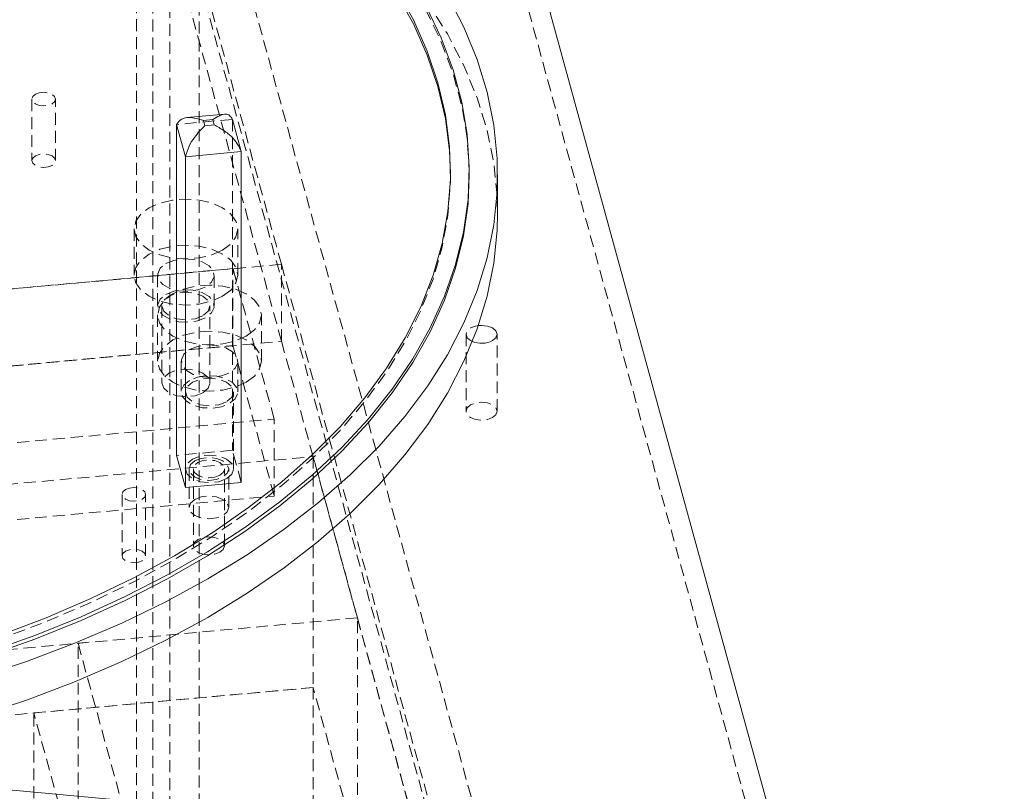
# Model space of a CAD drawing. Header units: millimetres. Extents: x 1529 to 6255, y 1713 to 5797.
# Tile 58 of 82: x 5938 to 6043, y 4871 to 4953. Entities that reach past the tile are written whole.
import ezdxf

# ---------------------------------------------------------------- set-up
doc = ezdxf.new("R2010")
doc.units = ezdxf.units.MM
doc.linetypes.add('HIDDEN', pattern=[1.905, 1.27, -0.635])

msp = doc.modelspace()

# ---------------------------------------------------------------- linework, layer by layer
at = {"color": 7, "linetype": 'Continuous', "lineweight": 15}
for p, q in [((5965.949, 5057.485), (6019.153, 4863.565)), ((5959.955, 4942.776), (5955.895, 4942.405)), ((5954.814, 4941.679), (5955.753, 4938.258)), ((5954.814, 4906.567), (5954.814, 4941.679)), ((5958.662, 4942.202), (5957.675, 4942.112)), ((5957.675, 4942.112), (5957.831, 4941.542)), ((5957.831, 4941.542), (5958.819, 4941.632)), ((5958.819, 4941.632), (5958.662, 4942.202)), ((5961.679, 4938.799), (5960.74, 4942.22)), ((5955.753, 4938.258), (5961.679, 4938.799)), ((5961.679, 4938.799), (5961.679, 4903.688)), ((5955.753, 4903.146), (5955.753, 4938.258)), ((5985.879, 4936.319), (5985.879, 4936.728)), ((5988.879, 4932.237), (5988.879, 4936.319)), ((5954.814, 4906.567), (5955.753, 4903.146)), ((5961.679, 4903.688), (5955.753, 4903.146)), ((5857.623, 4878.334), (6028.921, 4862.671))]:
    msp.add_line(p, q, dxfattribs=at)
at = {"color": 7, "linetype": 'HIDDEN', "lineweight": 0}
for p, q in [((5965.949, 5049.32), (6028.977, 4819.594)), ((5954.093, 4979.01), (5954.093, 4410.698)), ((5950.557, 4408.657), (5950.557, 4976.969)), ((5965.949, 4926.839), (5951.971, 4977.786)), ((5952.284, 4975.012), (6042.642, 4645.673)), ((5952.284, 4406.7), (5952.284, 4975.012)), ((6020.839, 4743.59), (5957.223, 4975.464)), ((5957.223, 4975.464), (5957.223, 4407.152)), ((5965.949, 4918.673), (5951.971, 4969.62)), ((5939.47, 4944.369), (5939.47, 4937.837)), ((5941.97, 4937.837), (5941.97, 4944.369)), ((5960.74, 4942.22), (5954.814, 4941.679)), ((5960.74, 4942.22), (5960.74, 4907.109)), ((5983.879, 4936.319), (5983.879, 4936.728)), ((5950.308, 4930.587), (5950.308, 4925.688)), ((5961.308, 4925.688), (5961.308, 4930.587)), ((5965.949, 4926.839), (5727.116, 4905.001)), ((5965.949, 4926.839), (6028.977, 4697.113)), ((5965.949, 4918.673), (5965.949, 4926.839)), ((5960.796, 4926.385), (5751.406, 4907.24)), ((5965.176, 4910.42), (5960.796, 4926.385)), ((5960.796, 4918.219), (5960.796, 4926.385)), ((5952.808, 4925.688), (5952.808, 4922.422)), ((5958.808, 4922.422), (5958.808, 4925.688)), ((5953.258, 4922.422), (5953.258, 4914.256)), ((5958.358, 4914.256), (5958.358, 4922.422)), ((5952.811, 4921.464), (5952.811, 4916.565)), ((5963.811, 4916.565), (5963.811, 4921.464)), ((5694.335, 4893.839), (5965.949, 4918.673)), ((5965.949, 4918.673), (6028.977, 4688.947)), ((5985.528, 4919.413), (5985.528, 4911.247)), ((5988.828, 4911.247), (5988.828, 4919.413)), ((5751.406, 4899.074), (5960.796, 4918.219)), ((5960.796, 4918.219), (5965.176, 4902.254)), ((5955.311, 4916.565), (5955.311, 4913.299)), ((5961.311, 4913.299), (5961.311, 4916.565)), ((5955.761, 4913.299), (5955.761, 4905.134)), ((5960.861, 4905.134), (5960.861, 4913.299)), ((5755.786, 4891.275), (5965.176, 4910.42)), ((5965.176, 4902.254), (5965.176, 4910.42)), ((5960.74, 4907.109), (5954.814, 4906.567)), ((5961.679, 4903.688), (5960.74, 4907.109)), ((5697.69, 4881.608), (5969.305, 4906.443)), ((5973.998, 4889.337), (5969.305, 4906.443)), ((5969.305, 4906.443), (5969.305, 4881.946)), ((5956.147, 4905.128), (5956.147, 4901.045)), ((5956.597, 4905.128), (5956.597, 4896.962)), ((5959.897, 4896.962), (5959.897, 4905.128)), ((5960.347, 4901.045), (5960.347, 4905.128)), ((5755.786, 4883.109), (5965.176, 4902.254)), ((5949.035, 4902.427), (5949.035, 4895.895)), ((5951.535, 4895.895), (5951.535, 4902.427)), ((5973.998, 4889.337), (5702.383, 4864.503)), ((5973.998, 4889.337), (5944.367, 4886.628)), ((5973.998, 4889.337), (6020.928, 4718.283)), ((5973.998, 4864.841), (5973.998, 4889.337)), ((5944.367, 4886.628), (5991.297, 4715.574)), ((5944.367, 4862.132), (5944.367, 4886.628)), ((5969.305, 4881.946), (5697.69, 4857.112)), ((5939.674, 4879.237), (5969.305, 4881.946)), ((5973.998, 4864.841), (5969.305, 4881.946)), ((5969.305, 4881.946), (5969.305, 4375.691)), ((5944.367, 4862.132), (5939.674, 4879.237)), ((5939.674, 4372.982), (5939.674, 4879.237))]:
    msp.add_line(p, q, dxfattribs=at)
at = {"color": 7, "linetype": 'HIDDEN', "lineweight": 0, "flags": 128}
for points in [[(5985.879, 4936.319), (5985.876, 4936.752), (5985.656, 4940.207), (5985.086, 4943.648), (5984.166, 4947.064), (5982.901, 4950.443), (5981.294, 4953.774), (5979.352, 4957.044), (5977.081, 4960.243), (5974.488, 4963.36), (5971.583, 4966.383), (5968.375, 4969.302), (5964.877, 4972.108), (5961.099, 4974.791), (5957.055, 4977.341), (5952.758, 4979.749), (5948.224, 4982.008), (5943.469, 4984.109), (5938.508, 4986.046), (5933.358, 4987.811), (5928.038, 4989.398), (5922.566, 4990.803), (5916.961, 4992.02), (5911.241, 4993.045), (5905.427, 4993.874), (5899.539, 4994.505), (5893.597, 4994.935), (5887.621, 4995.163), (5881.633, 4995.189), (5875.652, 4995.011), (5869.7, 4994.631), (5863.796, 4994.05), (5857.962, 4993.27), (5852.217, 4992.294), (5846.581, 4991.125), (5841.073, 4989.767), (5835.714, 4988.224), (5830.52, 4986.503), (5825.51, 4984.609), (5820.702, 4982.548), (5816.111, 4980.328), (5811.754, 4977.956)], [(5988.879, 4932.237), (5988.834, 4934), (5988.479, 4937.52), (5987.77, 4941.022), (5986.709, 4944.494), (5985.301, 4947.925), (5983.549, 4951.303), (5981.46, 4954.616), (5979.041, 4957.854), (5976.3, 4961.005), (5973.246, 4964.058), (5969.89, 4967.004), (5966.242, 4969.832), (5962.316, 4972.534), (5958.125, 4975.098), (5953.682, 4977.518), (5949.003, 4979.784), (5944.104, 4981.89), (5939.001, 4983.827), (5933.712, 4985.59), (5928.254, 4987.173), (5922.645, 4988.569), (5916.906, 4989.775), (5911.055, 4990.787), (5905.112, 4991.6), (5899.097, 4992.212), (5893.03, 4992.621), (5886.933, 4992.826), (5880.825, 4992.826), (5874.727, 4992.621), (5868.661, 4992.212), (5862.646, 4991.6), (5856.703, 4990.787), (5850.852, 4989.775), (5845.112, 4988.569), (5839.504, 4987.173), (5834.046, 4985.59), (5828.756, 4983.827), (5823.653, 4981.89), (5818.754, 4979.784), (5814.075, 4977.518), (5809.632, 4975.098)], [(5939.836, 4944.88), (5940.242, 4945.036), (5940.72, 4945.091), (5941.199, 4945.036), (5941.604, 4944.88), (5941.875, 4944.646), (5941.97, 4944.369), (5941.875, 4944.093), (5941.604, 4943.859), (5941.199, 4943.703), (5940.72, 4943.648), (5940.242, 4943.703), (5939.836, 4943.859), (5939.565, 4944.093), (5939.47, 4944.369), (5939.565, 4944.646), (5939.836, 4944.88)], [(5939.836, 4938.347), (5939.565, 4938.113), (5939.47, 4937.837), (5939.565, 4937.561), (5939.836, 4937.327), (5940.242, 4937.17), (5940.72, 4937.116), (5941.199, 4937.17), (5941.604, 4937.327), (5941.875, 4937.561), (5941.97, 4937.837), (5941.875, 4938.113), (5941.604, 4938.347), (5941.199, 4938.504), (5940.72, 4938.559), (5940.242, 4938.504), (5939.836, 4938.347)], [(5783.879, 4936.524), (5783.978, 4933.754), (5784.416, 4930.342), (5785.204, 4926.951), (5786.339, 4923.593), (5787.816, 4920.279), (5789.631, 4917.022), (5791.777, 4913.833), (5794.246, 4910.723), (5797.03, 4907.702), (5800.119, 4904.783), (5803.503, 4901.973), (5807.169, 4899.285), (5811.104, 4896.727), (5815.294, 4894.307), (5819.726, 4892.036), (5824.383, 4889.919), (5829.249, 4887.966), (5834.307, 4886.183), (5839.539, 4884.576), (5844.927, 4883.15), (5850.451, 4881.911), (5856.093, 4880.864), (5861.833, 4880.011), (5867.65, 4879.356), (5873.524, 4878.901), (5879.435, 4878.648), (5885.361, 4878.597), (5891.281, 4878.749), (5897.176, 4879.103), (5903.024, 4879.659), (5908.805, 4880.413), (5914.498, 4881.363), (5920.084, 4882.507), (5925.543, 4883.84), (5930.855, 4885.357), (5936.002, 4887.053), (5940.966, 4888.922), (5945.73, 4890.958), (5950.276, 4893.153), (5954.589, 4895.499), (5958.654, 4897.989), (5962.456, 4900.614), (5965.982, 4903.364), (5969.22, 4906.229), (5972.158, 4909.201), (5974.786, 4912.267), (5977.094, 4915.418), (5979.076, 4918.643), (5980.722, 4921.93), (5982.029, 4925.267), (5982.991, 4928.643), (5983.604, 4932.046), (5983.868, 4935.464), (5983.878, 4936.524)], [(5959.698, 4928.342), (5958.558, 4927.838), (5957.232, 4927.52), (5955.808, 4927.412), (5954.385, 4927.52), (5953.058, 4927.838), (5951.919, 4928.342), (5951.045, 4929), (5950.496, 4929.765), (5950.308, 4930.587), (5950.496, 4931.409), (5951.045, 4932.175), (5951.919, 4932.832), (5953.058, 4933.337), (5954.385, 4933.654), (5955.808, 4933.762), (5957.232, 4933.654), (5958.558, 4933.337), (5959.698, 4932.832), (5960.572, 4932.175), (5961.121, 4931.409), (5961.308, 4930.587), (5961.121, 4929.765), (5960.572, 4929), (5959.698, 4928.342)], [(5959.698, 4923.443), (5960.572, 4924.101), (5961.121, 4924.866), (5961.308, 4925.688), (5961.121, 4926.51), (5960.572, 4927.276), (5959.698, 4927.933), (5958.558, 4928.438), (5957.232, 4928.755), (5955.808, 4928.863), (5954.385, 4928.755), (5953.058, 4928.438), (5951.919, 4927.933), (5951.045, 4927.276), (5950.496, 4926.51), (5950.308, 4925.688), (5950.496, 4924.866), (5951.045, 4924.101), (5951.919, 4923.443), (5953.058, 4922.938), (5954.385, 4922.621), (5955.808, 4922.513), (5957.232, 4922.621), (5958.558, 4922.938), (5959.698, 4923.443)], [(5953.687, 4926.913), (5954.541, 4927.258), (5955.547, 4927.413), (5956.585, 4927.361), (5957.529, 4927.107), (5958.266, 4926.681), (5958.706, 4926.136), (5958.797, 4925.537), (5958.527, 4924.956), (5957.93, 4924.463), (5957.076, 4924.118), (5956.07, 4923.963), (5955.032, 4924.015), (5954.088, 4924.269), (5953.351, 4924.695), (5952.911, 4925.24), (5952.82, 4925.839), (5953.09, 4926.42), (5953.687, 4926.913)], [(5962.2, 4919.219), (5963.075, 4919.877), (5963.624, 4920.643), (5963.811, 4921.464), (5963.624, 4922.286), (5963.075, 4923.052), (5962.2, 4923.709), (5961.061, 4924.214), (5959.735, 4924.531), (5958.311, 4924.639), (5956.888, 4924.531), (5955.561, 4924.214), (5954.422, 4923.71), (5953.548, 4923.052), (5952.999, 4922.286), (5952.811, 4921.464), (5952.999, 4920.643), (5953.548, 4919.877), (5954.422, 4919.219), (5955.561, 4918.715), (5956.888, 4918.397), (5958.311, 4918.289), (5959.735, 4918.397), (5961.061, 4918.715), (5962.2, 4919.219)], [(5953.687, 4923.646), (5954.541, 4923.991), (5955.547, 4924.147), (5956.585, 4924.095), (5957.529, 4923.841), (5958.266, 4923.415), (5958.706, 4922.87), (5958.797, 4922.271), (5958.527, 4921.69), (5957.93, 4921.197), (5957.076, 4920.852), (5956.07, 4920.697), (5955.032, 4920.749), (5954.088, 4921.003), (5953.351, 4921.429), (5952.911, 4921.974), (5952.82, 4922.573), (5953.09, 4923.154), (5953.687, 4923.646)], [(5957.612, 4921.381), (5956.784, 4921.062), (5955.808, 4920.95), (5954.833, 4921.062), (5954.005, 4921.381), (5953.453, 4921.859), (5953.258, 4922.422), (5953.453, 4922.985), (5954.005, 4923.463), (5954.833, 4923.782), (5955.808, 4923.894), (5956.784, 4923.782), (5957.612, 4923.463), (5958.164, 4922.985), (5958.358, 4922.422), (5958.164, 4921.859), (5957.612, 4921.381)], [(5962.2, 4914.32), (5963.075, 4914.978), (5963.624, 4915.743), (5963.811, 4916.565), (5963.624, 4917.387), (5963.075, 4918.153), (5962.2, 4918.81), (5961.061, 4919.315), (5959.735, 4919.632), (5958.311, 4919.74), (5956.888, 4919.632), (5955.561, 4919.315), (5954.422, 4918.81), (5953.548, 4918.153), (5952.999, 4917.387), (5952.811, 4916.565), (5952.999, 4915.743), (5953.548, 4914.978), (5954.422, 4914.32), (5955.561, 4913.815), (5956.888, 4913.498), (5958.311, 4913.39), (5959.735, 4913.498), (5961.061, 4913.815), (5962.2, 4914.32)], [(5986.204, 4918.644), (5986.011, 4918.739), (5985.653, 4919.048), (5985.528, 4919.413), (5985.653, 4919.777), (5986.011, 4920.086), (5986.546, 4920.293), (5986.838, 4920.345)], [(5956.19, 4917.79), (5957.044, 4918.135), (5958.05, 4918.29), (5959.088, 4918.238), (5960.032, 4917.984), (5960.769, 4917.559), (5961.209, 4917.013), (5961.3, 4916.414), (5961.03, 4915.833), (5960.433, 4915.341), (5959.579, 4914.996), (5958.573, 4914.84), (5957.535, 4914.892), (5956.591, 4915.147), (5955.854, 4915.572), (5955.414, 4916.117), (5955.323, 4916.716), (5955.592, 4917.297), (5956.19, 4917.79)], [(5957.612, 4913.215), (5958.164, 4913.693), (5958.358, 4914.256), (5958.164, 4914.82), (5957.612, 4915.297), (5956.784, 4915.616), (5955.808, 4915.729), (5954.833, 4915.616), (5954.005, 4915.297), (5953.453, 4914.82), (5953.258, 4914.256), (5953.453, 4913.693), (5954.005, 4913.215), (5954.833, 4912.896), (5955.808, 4912.784), (5956.784, 4912.896), (5957.612, 4913.215)], [(5956.19, 4914.524), (5955.592, 4914.031), (5955.323, 4913.45), (5955.414, 4912.851), (5955.854, 4912.306), (5956.591, 4911.88), (5957.535, 4911.626), (5958.573, 4911.574), (5959.579, 4911.729), (5960.433, 4912.074), (5961.03, 4912.567), (5961.3, 4913.148), (5961.209, 4913.747), (5960.769, 4914.292), (5960.032, 4914.718), (5959.088, 4914.972), (5958.05, 4915.024), (5957.044, 4914.869), (5956.19, 4914.524)], [(5960.115, 4912.258), (5959.287, 4911.939), (5958.311, 4911.827), (5957.336, 4911.939), (5956.508, 4912.258), (5955.955, 4912.736), (5955.761, 4913.299), (5955.956, 4913.862), (5956.508, 4914.34), (5957.336, 4914.659), (5958.311, 4914.771), (5959.287, 4914.659), (5960.115, 4914.34), (5960.667, 4913.862), (5960.861, 4913.299), (5960.667, 4912.736), (5960.115, 4912.258)], [(5988.344, 4910.574), (5988.702, 4910.883), (5988.828, 4911.247), (5988.702, 4911.612), (5988.344, 4911.921), (5987.809, 4912.128), (5987.178, 4912.2), (5986.546, 4912.128), (5986.011, 4911.921), (5985.653, 4911.612), (5985.528, 4911.247), (5985.653, 4910.883), (5986.011, 4910.574), (5986.546, 4910.367), (5987.178, 4910.295), (5987.809, 4910.367), (5988.344, 4910.574)], [(5960.115, 4904.093), (5960.667, 4904.57), (5960.861, 4905.134), (5960.667, 4905.697), (5960.115, 4906.174), (5959.287, 4906.494), (5958.311, 4906.606), (5957.336, 4906.494), (5956.508, 4906.174), (5955.956, 4905.697), (5955.761, 4905.134), (5955.955, 4904.57), (5956.508, 4904.093), (5957.336, 4903.773), (5958.311, 4903.661), (5959.287, 4903.774), (5960.115, 4904.093)], [(5956.762, 4905.985), (5957.443, 4906.248), (5958.247, 4906.34), (5959.05, 4906.248), (5959.732, 4905.985), (5960.187, 4905.592), (5960.347, 4905.128), (5960.187, 4904.664), (5959.732, 4904.271), (5959.05, 4904.008), (5958.247, 4903.915), (5957.443, 4904.008), (5956.762, 4904.27), (5956.307, 4904.664), (5956.147, 4905.128), (5956.307, 4905.592), (5956.762, 4905.985)], [(5959.413, 4904.454), (5958.878, 4904.248), (5958.247, 4904.175), (5957.615, 4904.248), (5957.08, 4904.454), (5956.722, 4904.763), (5956.597, 4905.128), (5956.722, 4905.492), (5957.08, 4905.801), (5957.615, 4906.008), (5958.247, 4906.08), (5958.878, 4906.008), (5959.413, 4905.801), (5959.771, 4905.492), (5959.897, 4905.128), (5959.771, 4904.763), (5959.413, 4904.454)], [(5949.401, 4902.938), (5949.807, 4903.094), (5950.285, 4903.149), (5950.764, 4903.094), (5951.169, 4902.938), (5951.44, 4902.704), (5951.535, 4902.427), (5951.44, 4902.151), (5951.169, 4901.917), (5950.764, 4901.761), (5950.285, 4901.706), (5949.807, 4901.761), (5949.401, 4901.917), (5949.13, 4902.151), (5949.035, 4902.427), (5949.131, 4902.704), (5949.401, 4902.938)], [(5956.762, 4901.902), (5957.443, 4902.165), (5958.247, 4902.257), (5959.05, 4902.165), (5959.732, 4901.902), (5960.187, 4901.509), (5960.347, 4901.045), (5960.187, 4900.581), (5959.732, 4900.188), (5959.05, 4899.925), (5958.247, 4899.833), (5957.443, 4899.925), (5956.762, 4900.188), (5956.307, 4900.581), (5956.147, 4901.045), (5956.307, 4901.509), (5956.762, 4901.902)], [(5959.413, 4896.289), (5959.771, 4896.598), (5959.897, 4896.962), (5959.771, 4897.327), (5959.413, 4897.636), (5958.878, 4897.842), (5958.247, 4897.915), (5957.615, 4897.842), (5957.08, 4897.636), (5956.722, 4897.327), (5956.597, 4896.962), (5956.722, 4896.598), (5957.08, 4896.289), (5957.615, 4896.082), (5958.247, 4896.01), (5958.878, 4896.082), (5959.413, 4896.289)], [(5949.401, 4896.405), (5949.131, 4896.171), (5949.035, 4895.895), (5949.13, 4895.619), (5949.401, 4895.385), (5949.807, 4895.228), (5950.285, 4895.173), (5950.764, 4895.228), (5951.169, 4895.385), (5951.44, 4895.619), (5951.535, 4895.895), (5951.44, 4896.171), (5951.169, 4896.405), (5950.764, 4896.562), (5950.285, 4896.617), (5949.807, 4896.562), (5949.401, 4896.405)]]:
    msp.add_lwpolyline(points, dxfattribs=at)
at = {"color": 7, "linetype": 'Continuous', "lineweight": 15, "flags": 128}
for points in [[(5983.549, 4955.386), (5985.301, 4952.008), (5986.709, 4948.577), (5987.77, 4945.105), (5988.479, 4941.602), (5988.834, 4938.082), (5988.834, 4934.556), (5988.479, 4931.037), (5987.77, 4927.534), (5986.709, 4924.062), (5985.301, 4920.631), (5983.549, 4917.253), (5981.46, 4913.94), (5979.041, 4910.702), (5976.3, 4907.551), (5973.246, 4904.498), (5969.89, 4901.552), (5966.242, 4898.724), (5962.316, 4896.023), (5958.125, 4893.458), (5953.682, 4891.038), (5949.003, 4888.772), (5944.104, 4886.666), (5939.001, 4884.729), (5933.712, 4882.966)], [(5978.126, 4956.025), (5979.941, 4952.768), (5981.418, 4949.454), (5982.553, 4946.096), (5983.341, 4942.705), (5983.78, 4939.293), (5983.868, 4935.872), (5983.604, 4932.454), (5982.991, 4929.051), (5982.029, 4925.675), (5980.722, 4922.338), (5979.076, 4919.051), (5977.094, 4915.827), (5974.786, 4912.676), (5972.158, 4909.609), (5969.22, 4906.638), (5965.982, 4903.772), (5962.456, 4901.022), (5958.654, 4898.397), (5954.589, 4895.907), (5950.276, 4893.561), (5945.73, 4891.366), (5940.966, 4889.33), (5936.002, 4887.461)], [(5983.878, 4936.524), (5983.78, 4938.885), (5983.341, 4942.297), (5982.553, 4945.688), (5981.418, 4949.046), (5979.941, 4952.36), (5978.126, 4955.617)], [(5934.662, 4885.661), (5939.766, 4887.47), (5944.678, 4889.448), (5949.379, 4891.59), (5953.855, 4893.887), (5958.09, 4896.331), (5962.069, 4898.915), (5965.778, 4901.629), (5969.205, 4904.464), (5972.338, 4907.411), (5975.166, 4910.458), (5977.679, 4913.597), (5979.869, 4916.814), (5981.728, 4920.101), (5983.249, 4923.444), (5984.429, 4926.834), (5985.261, 4930.258), (5985.744, 4933.704), (5985.876, 4937.16), (5985.656, 4940.615), (5985.086, 4944.056), (5984.166, 4947.473), (5982.901, 4950.852), (5981.294, 4954.182)], [(5934.662, 4885.253), (5939.766, 4887.062), (5944.678, 4889.04), (5949.379, 4891.181), (5953.855, 4893.478), (5958.09, 4895.923), (5962.069, 4898.507), (5965.778, 4901.221), (5969.205, 4904.056), (5972.338, 4907.003), (5975.166, 4910.05), (5977.679, 4913.188), (5979.869, 4916.406), (5981.728, 4919.692), (5983.249, 4923.036), (5984.429, 4926.426), (5985.261, 4929.849), (5985.744, 4933.295), (5985.879, 4936.319)], [(5933.712, 4878.883), (5939.001, 4880.646), (5944.104, 4882.584), (5949.003, 4884.689), (5953.682, 4886.956), (5958.125, 4889.375), (5962.316, 4891.94), (5966.242, 4894.641), (5969.89, 4897.469), (5973.246, 4900.415), (5976.3, 4903.469), (5979.041, 4906.62), (5981.46, 4909.857), (5983.549, 4913.171), (5985.301, 4916.548), (5986.709, 4919.979), (5987.77, 4923.452), (5988.479, 4926.954), (5988.834, 4930.474), (5988.879, 4932.237)], [(5986.838, 4920.345), (5987.178, 4920.365), (5987.809, 4920.293), (5988.344, 4920.086), (5988.702, 4919.777), (5988.828, 4919.413), (5988.702, 4919.048), (5988.344, 4918.739)]]:
    msp.add_lwpolyline(points, dxfattribs=at)
at = {"color": 7, "linetype": 'Continuous', "lineweight": 15}
msp.add_arc((5987.17, 4921.034), 2.578, 248.01243, 297.11008, dxfattribs=at)
for points, knots in [([(5958.662, 4942.202), (5958.907, 4942.345), (5959.379, 4942.621), (5960.013, 4942.847), (5960.468, 4942.66), (5960.648, 4942.37), (5960.74, 4942.22)], [0, 0, 0, 0, 0.2962566, 0.5718009, 0.7797038, 1, 1, 1, 1]), ([(5954.814, 4941.679), (5954.976, 4941.895), (5955.292, 4942.317), (5956.322, 4942.494), (5957.151, 4942.26), (5957.675, 4942.112)], [0, 0, 0, 0, 0.2779317, 0.5432259, 1, 1, 1, 1]), ([(5955.753, 4938.258), (5955.87, 4938.635), (5956.1, 4939.373), (5956.849, 4940.576), (5957.45, 4941.168), (5957.831, 4941.542)], [0, 0, 0, 0, 0.2779317, 0.5432259, 1, 1, 1, 1]), ([(5958.819, 4941.632), (5959.155, 4941.44), (5959.805, 4941.068), (5960.677, 4940.425), (5961.305, 4939.612), (5961.552, 4939.076), (5961.679, 4938.799)], [0, 0, 0, 0, 0.2962563, 0.5718002, 0.7797028, 1, 1, 1, 1])]:
    msp.add_open_spline(points, degree=3, knots=knots, dxfattribs=at)

doc.saveas('drawing.dxf')
